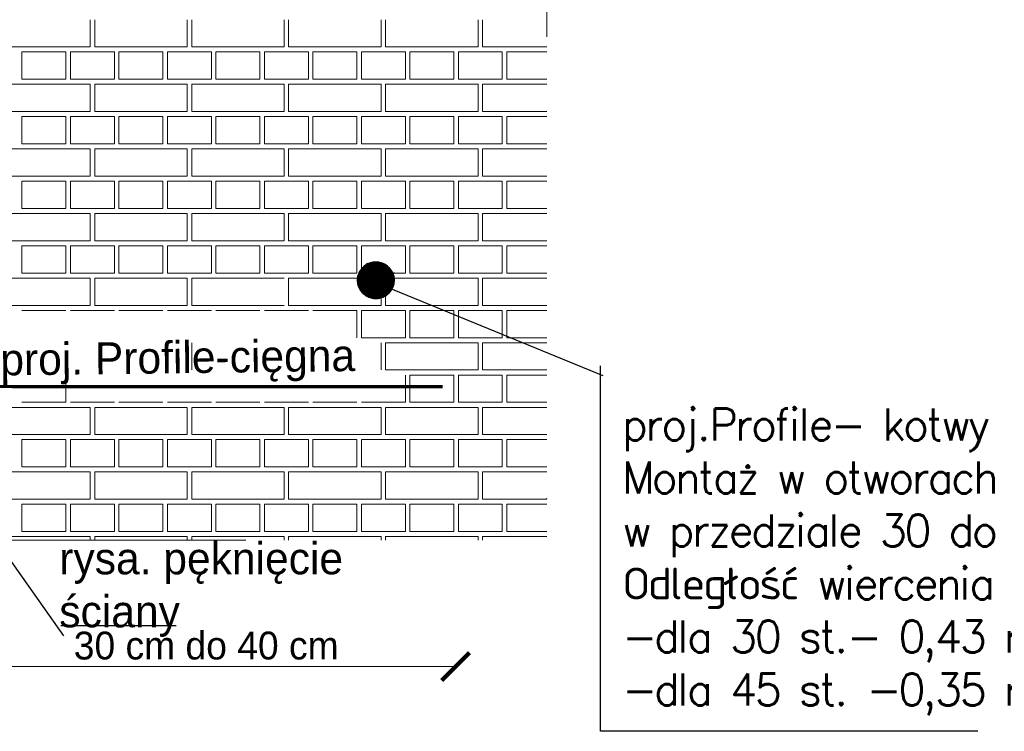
# Model space of a CAD drawing. Header units: millimetres. Extents: x 5545 to 136433, y -146986 to -36607.
# Tile 7 of 159: x 45580 to 46013, y -64147 to -63834. Entities that reach past the tile are written whole.
import ezdxf

# ---------------------------------------------------------------- set-up
doc = ezdxf.new("R2010")
doc.units = ezdxf.units.MM
doc.header["$LTSCALE"] = 8
doc.linetypes.add('DASHDOTX2', pattern=[50.8, 25.4, -12.7, 0, -12.7])
doc.linetypes.add('DASHED2', pattern=[37.5, 25, -12.5])
doc.layers.add('widok', color=2, linetype='Continuous', lineweight=20)
doc.styles.add('style1', font='simplex.shx')

# ---------------------------------------------------------------- blocks, each defined once
blk = doc.blocks.new('_ArchTick')
at = {"color": 0, "linetype": 'ByBlock', "const_width": 0.15}
blk.add_lwpolyline([(-0.5, -0.5), (0.5, 0.5)], dxfattribs=at)

msp = doc.modelspace()

# ---------------------------------------------------------------- hatches: boundary and pattern name
at = {"linetype": 'DASHDOTX2', "lineweight": 25, "ltscale": 2}
h = msp.add_hatch(dxfattribs=at)
h.set_pattern_fill('ANSI31', color=2, scale=1.02375, style=0)
h.set_pattern_definition([(45, (149683.91401, -81157.1378), (-0.0904875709, 0.0904875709), [])])
h.paths.add_polyline_path([(45728.233, -63948.843, 0.599628), (45740.718, -63955.51), (45737.138, -63949.529), (45736.926, -63949.529), (45743.714, -63945.887, 0.827145)])
h.paths.add_polyline_path([(45744.279, -63948.843, 0.0946039), (45743.714, -63945.887), (45737.087, -63949.442), (45740.718, -63955.51, 0.2502907)])
h = msp.add_hatch(dxfattribs=at)
h.set_pattern_fill('ANSI31', color=5, scale=0.6825, style=0)
h.set_pattern_definition([(45, (115034.25707, -75421.01928), (-0.06032504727, 0.06032504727), [])])
h.paths.add_polyline_path([(45730.47, -63948.822, 0.599628), (45738.793, -63953.267), (45736.407, -63949.28), (45736.265, -63949.28), (45740.791, -63946.852, 0.827145)])
h.paths.add_polyline_path([(45741.167, -63948.822, 0.0946039), (45740.791, -63946.852), (45736.372, -63949.222), (45738.793, -63953.267, 0.2502907)])

# ---------------------------------------------------------------- linework, layer by layer
at = {"color": 7, "linetype": 'DASHDOTX2', "lineweight": 15, "ltscale": 2}
msp.add_line((45811.574, -63435.193), (45811.574, -64073.659), dxfattribs=at)
at = {"color": 254, "lineweight": 15}
for p, q in [((45610.558, -63846.099), (45610.558, -63834.098)), ((45612.558, -63846.099), (45612.558, -63834.098)), ((45653.23, -63846.099), (45653.23, -63834.098)), ((45655.23, -63846.099), (45655.23, -63834.098)), ((45695.902, -63846.099), (45695.902, -63834.098)), ((45697.902, -63846.099), (45697.902, -63834.098)), ((45738.574, -63846.099), (45738.574, -63834.098)), ((45740.574, -63846.099), (45740.574, -63834.098)), ((45781.246, -63846.099), (45781.246, -63834.098)), ((45783.246, -63846.099), (45783.246, -63834.098)), ((45569.886, -63846.099), (45610.558, -63846.099)), ((45612.558, -63846.099), (45653.23, -63846.099)), ((45655.23, -63846.099), (45695.902, -63846.099)), ((45697.902, -63846.099), (45738.574, -63846.099)), ((45740.574, -63846.099), (45781.246, -63846.099)), ((45783.246, -63846.099), (45811.574, -63846.099)), ((45580.554, -63848.324), (45599.89, -63848.324)), ((45580.554, -63860.325), (45580.554, -63848.324)), ((45599.89, -63860.325), (45599.89, -63848.324)), ((45601.89, -63848.324), (45621.226, -63848.324)), ((45601.89, -63860.325), (45601.89, -63848.324)), ((45621.226, -63860.325), (45621.226, -63848.324)), ((45623.226, -63848.324), (45642.562, -63848.324)), ((45623.226, -63860.325), (45623.226, -63848.324)), ((45642.562, -63860.325), (45642.562, -63848.324)), ((45644.562, -63848.324), (45663.898, -63848.324)), ((45644.562, -63860.325), (45644.562, -63848.324)), ((45663.898, -63860.325), (45663.898, -63848.324)), ((45665.898, -63848.324), (45685.234, -63848.324)), ((45665.898, -63860.325), (45665.898, -63848.324)), ((45685.234, -63860.325), (45685.234, -63848.324)), ((45687.234, -63848.324), (45706.57, -63848.324)), ((45687.234, -63860.325), (45687.234, -63848.324)), ((45706.57, -63860.325), (45706.57, -63848.324)), ((45708.57, -63848.324), (45727.906, -63848.324)), ((45708.57, -63860.325), (45708.57, -63848.324)), ((45727.906, -63860.325), (45727.906, -63848.324)), ((45729.906, -63848.324), (45749.242, -63848.324)), ((45729.906, -63860.325), (45729.906, -63848.324)), ((45749.242, -63860.325), (45749.242, -63848.324)), ((45751.242, -63848.324), (45770.578, -63848.324)), ((45751.242, -63860.325), (45751.242, -63848.324)), ((45770.578, -63860.325), (45770.578, -63848.324)), ((45772.578, -63848.324), (45791.914, -63848.324)), ((45772.578, -63860.325), (45772.578, -63848.324)), ((45791.914, -63860.325), (45791.914, -63848.324)), ((45793.914, -63848.324), (45811.574, -63848.324)), ((45793.914, -63860.325), (45793.914, -63848.324)), ((45580.554, -63860.325), (45599.89, -63860.325)), ((45601.89, -63860.325), (45621.226, -63860.325)), ((45623.226, -63860.325), (45642.562, -63860.325)), ((45644.562, -63860.325), (45663.898, -63860.325)), ((45665.898, -63860.325), (45685.234, -63860.325)), ((45687.234, -63860.325), (45706.57, -63860.325)), ((45708.57, -63860.325), (45727.906, -63860.325)), ((45729.906, -63860.325), (45749.242, -63860.325)), ((45751.242, -63860.325), (45770.578, -63860.325)), ((45772.578, -63860.325), (45791.914, -63860.325)), ((45793.914, -63860.325), (45811.574, -63860.325)), ((45569.886, -63862.55), (45610.558, -63862.55)), ((45610.558, -63874.551), (45610.558, -63862.55)), ((45612.558, -63862.55), (45653.23, -63862.55)), ((45612.558, -63874.551), (45612.558, -63862.55)), ((45653.23, -63874.551), (45653.23, -63862.55)), ((45655.23, -63862.55), (45695.902, -63862.55)), ((45655.23, -63874.551), (45655.23, -63862.55)), ((45695.902, -63874.551), (45695.902, -63862.55)), ((45697.902, -63862.55), (45738.574, -63862.55)), ((45697.902, -63874.551), (45697.902, -63862.55)), ((45738.574, -63874.551), (45738.574, -63862.55)), ((45740.574, -63862.55), (45781.246, -63862.55)), ((45740.574, -63874.551), (45740.574, -63862.55)), ((45781.246, -63874.551), (45781.246, -63862.55)), ((45783.246, -63862.55), (45811.574, -63862.55)), ((45783.246, -63874.551), (45783.246, -63862.55)), ((45569.886, -63874.551), (45610.558, -63874.551)), ((45580.554, -63876.775), (45599.89, -63876.775)), ((45580.554, -63888.777), (45580.554, -63876.775)), ((45599.89, -63888.777), (45599.89, -63876.775)), ((45601.89, -63876.775), (45621.226, -63876.775)), ((45601.89, -63888.777), (45601.89, -63876.775)), ((45612.558, -63874.551), (45653.23, -63874.551)), ((45621.226, -63888.777), (45621.226, -63876.775)), ((45623.226, -63876.775), (45642.562, -63876.775)), ((45623.226, -63888.777), (45623.226, -63876.775)), ((45642.562, -63888.777), (45642.562, -63876.775)), ((45644.562, -63876.775), (45663.898, -63876.775)), ((45644.562, -63888.777), (45644.562, -63876.775)), ((45655.23, -63874.551), (45695.902, -63874.551)), ((45663.898, -63888.777), (45663.898, -63876.775)), ((45665.898, -63876.775), (45685.234, -63876.775)), ((45665.898, -63888.777), (45665.898, -63876.775)), ((45685.234, -63888.777), (45685.234, -63876.775)), ((45687.234, -63876.775), (45706.57, -63876.775)), ((45687.234, -63888.777), (45687.234, -63876.775)), ((45697.902, -63874.551), (45738.574, -63874.551)), ((45706.57, -63888.777), (45706.57, -63876.775)), ((45708.57, -63876.775), (45727.906, -63876.775)), ((45708.57, -63888.777), (45708.57, -63876.775)), ((45727.906, -63888.777), (45727.906, -63876.775)), ((45729.906, -63876.775), (45749.242, -63876.775)), ((45729.906, -63888.777), (45729.906, -63876.775)), ((45740.574, -63874.551), (45781.246, -63874.551)), ((45749.242, -63888.777), (45749.242, -63876.775)), ((45751.242, -63876.775), (45770.578, -63876.775)), ((45751.242, -63888.777), (45751.242, -63876.775)), ((45770.578, -63888.777), (45770.578, -63876.775)), ((45772.578, -63876.775), (45791.914, -63876.775)), ((45772.578, -63888.777), (45772.578, -63876.775)), ((45783.246, -63874.551), (45811.574, -63874.551)), ((45791.914, -63888.777), (45791.914, -63876.775)), ((45793.914, -63876.775), (45811.574, -63876.775)), ((45793.914, -63888.777), (45793.914, -63876.775)), ((45580.554, -63888.777), (45599.89, -63888.777)), ((45601.89, -63888.777), (45621.226, -63888.777)), ((45623.226, -63888.777), (45642.562, -63888.777)), ((45644.562, -63888.777), (45663.898, -63888.777)), ((45665.898, -63888.777), (45685.234, -63888.777)), ((45687.234, -63888.777), (45706.57, -63888.777)), ((45708.57, -63888.777), (45727.906, -63888.777)), ((45729.906, -63888.777), (45749.242, -63888.777)), ((45751.242, -63888.777), (45770.578, -63888.777)), ((45772.578, -63888.777), (45791.914, -63888.777)), ((45793.914, -63888.777), (45811.574, -63888.777)), ((45569.886, -63891.001), (45610.558, -63891.001)), ((45610.558, -63903.003), (45610.558, -63891.001)), ((45612.558, -63891.001), (45653.23, -63891.001)), ((45612.558, -63903.003), (45612.558, -63891.001)), ((45653.23, -63903.003), (45653.23, -63891.001)), ((45655.23, -63891.001), (45695.902, -63891.001)), ((45655.23, -63903.003), (45655.23, -63891.001)), ((45695.902, -63903.003), (45695.902, -63891.001)), ((45697.902, -63891.001), (45738.574, -63891.001)), ((45697.902, -63903.003), (45697.902, -63891.001)), ((45738.574, -63903.003), (45738.574, -63891.001)), ((45740.574, -63891.001), (45781.246, -63891.001)), ((45740.574, -63903.003), (45740.574, -63891.001)), ((45781.246, -63903.003), (45781.246, -63891.001)), ((45783.246, -63891.001), (45811.574, -63891.001)), ((45783.246, -63903.003), (45783.246, -63891.001)), ((45569.886, -63903.003), (45610.558, -63903.003)), ((45612.558, -63903.003), (45653.23, -63903.003)), ((45655.23, -63903.003), (45695.902, -63903.003)), ((45697.902, -63903.003), (45738.574, -63903.003)), ((45740.574, -63903.003), (45781.246, -63903.003)), ((45783.246, -63903.003), (45811.574, -63903.003)), ((45580.554, -63905.227), (45599.89, -63905.227)), ((45580.554, -63917.229), (45580.554, -63905.227)), ((45599.89, -63917.229), (45599.89, -63905.227)), ((45601.89, -63905.227), (45621.226, -63905.227)), ((45601.89, -63917.229), (45601.89, -63905.227)), ((45621.226, -63917.229), (45621.226, -63905.227)), ((45623.226, -63905.227), (45642.562, -63905.227)), ((45623.226, -63917.229), (45623.226, -63905.227)), ((45642.562, -63917.229), (45642.562, -63905.227)), ((45644.562, -63905.227), (45663.898, -63905.227)), ((45644.562, -63917.229), (45644.562, -63905.227)), ((45663.898, -63917.229), (45663.898, -63905.227)), ((45665.898, -63905.227), (45685.234, -63905.227)), ((45665.898, -63917.229), (45665.898, -63905.227)), ((45685.234, -63917.229), (45685.234, -63905.227)), ((45687.234, -63905.227), (45706.57, -63905.227)), ((45687.234, -63917.229), (45687.234, -63905.227)), ((45706.57, -63917.229), (45706.57, -63905.227)), ((45708.57, -63905.227), (45727.906, -63905.227)), ((45708.57, -63917.229), (45708.57, -63905.227)), ((45727.906, -63917.229), (45727.906, -63905.227)), ((45729.906, -63905.227), (45749.242, -63905.227)), ((45729.906, -63917.229), (45729.906, -63905.227)), ((45749.242, -63917.229), (45749.242, -63905.227)), ((45751.242, -63905.227), (45770.578, -63905.227)), ((45751.242, -63917.229), (45751.242, -63905.227)), ((45770.578, -63917.229), (45770.578, -63905.227)), ((45772.578, -63905.227), (45791.914, -63905.227)), ((45772.578, -63917.229), (45772.578, -63905.227)), ((45791.914, -63917.229), (45791.914, -63905.227)), ((45793.914, -63905.227), (45811.574, -63905.227)), ((45793.914, -63917.229), (45793.914, -63905.227)), ((45569.886, -63919.453), (45610.558, -63919.453)), ((45580.554, -63917.229), (45599.89, -63917.229)), ((45601.89, -63917.229), (45621.226, -63917.229)), ((45610.558, -63931.454), (45610.558, -63919.453)), ((45612.558, -63919.453), (45653.23, -63919.453)), ((45612.558, -63931.454), (45612.558, -63919.453)), ((45623.226, -63917.229), (45642.562, -63917.229)), ((45644.562, -63917.229), (45663.898, -63917.229)), ((45653.23, -63931.454), (45653.23, -63919.453)), ((45655.23, -63919.453), (45695.902, -63919.453)), ((45655.23, -63931.454), (45655.23, -63919.453)), ((45665.898, -63917.229), (45685.234, -63917.229)), ((45687.234, -63917.229), (45706.57, -63917.229)), ((45695.902, -63931.454), (45695.902, -63919.453)), ((45697.902, -63919.453), (45738.574, -63919.453)), ((45697.902, -63931.454), (45697.902, -63919.453)), ((45708.57, -63917.229), (45727.906, -63917.229)), ((45729.906, -63917.229), (45749.242, -63917.229)), ((45738.574, -63931.454), (45738.574, -63919.453)), ((45740.574, -63919.453), (45781.246, -63919.453)), ((45740.574, -63931.454), (45740.574, -63919.453)), ((45751.242, -63917.229), (45770.578, -63917.229)), ((45772.578, -63917.229), (45791.914, -63917.229)), ((45781.246, -63931.454), (45781.246, -63919.453)), ((45783.246, -63919.453), (45811.574, -63919.453)), ((45783.246, -63931.454), (45783.246, -63919.453)), ((45793.914, -63917.229), (45811.574, -63917.229)), ((45569.886, -63931.454), (45610.558, -63931.454)), ((45580.554, -63933.679), (45599.89, -63933.679)), ((45580.554, -63945.68), (45580.554, -63933.679)), ((45599.89, -63945.68), (45599.89, -63933.679)), ((45601.89, -63933.679), (45621.226, -63933.679)), ((45601.89, -63945.68), (45601.89, -63933.679)), ((45612.558, -63931.454), (45653.23, -63931.454)), ((45621.226, -63945.68), (45621.226, -63933.679)), ((45623.226, -63933.679), (45642.562, -63933.679)), ((45623.226, -63945.68), (45623.226, -63933.679)), ((45642.562, -63945.68), (45642.562, -63933.679)), ((45644.562, -63933.679), (45663.898, -63933.679)), ((45644.562, -63945.68), (45644.562, -63933.679)), ((45655.23, -63931.454), (45695.902, -63931.454)), ((45663.898, -63945.68), (45663.898, -63933.679)), ((45665.898, -63933.679), (45685.234, -63933.679)), ((45665.898, -63945.68), (45665.898, -63933.679)), ((45685.234, -63945.68), (45685.234, -63933.679)), ((45687.234, -63933.679), (45706.57, -63933.679)), ((45687.234, -63945.68), (45687.234, -63933.679)), ((45697.902, -63931.454), (45738.574, -63931.454)), ((45706.57, -63945.68), (45706.57, -63933.679)), ((45708.57, -63933.679), (45727.906, -63933.679)), ((45708.57, -63945.68), (45708.57, -63933.679)), ((45727.906, -63945.68), (45727.906, -63933.679)), ((45729.906, -63933.679), (45749.242, -63933.679)), ((45729.906, -63945.68), (45729.906, -63933.679)), ((45740.574, -63931.454), (45781.246, -63931.454)), ((45749.242, -63945.68), (45749.242, -63933.679)), ((45751.242, -63933.679), (45770.578, -63933.679)), ((45751.242, -63945.68), (45751.242, -63933.679)), ((45770.578, -63945.68), (45770.578, -63933.679)), ((45772.578, -63933.679), (45791.914, -63933.679)), ((45772.578, -63945.68), (45772.578, -63933.679)), ((45783.246, -63931.454), (45811.574, -63931.454)), ((45791.914, -63945.68), (45791.914, -63933.679)), ((45793.914, -63933.679), (45811.574, -63933.679)), ((45793.914, -63945.68), (45793.914, -63933.679)), ((45580.554, -63945.68), (45599.89, -63945.68)), ((45601.89, -63945.68), (45621.226, -63945.68)), ((45623.226, -63945.68), (45642.562, -63945.68)), ((45644.562, -63945.68), (45663.898, -63945.68)), ((45665.898, -63945.68), (45685.234, -63945.68)), ((45687.234, -63945.68), (45706.57, -63945.68)), ((45708.57, -63945.68), (45727.906, -63945.68)), ((45729.906, -63945.68), (45749.242, -63945.68)), ((45751.242, -63945.68), (45770.578, -63945.68)), ((45772.578, -63945.68), (45791.914, -63945.68)), ((45793.914, -63945.68), (45811.574, -63945.68)), ((45569.886, -63947.904), (45610.558, -63947.904)), ((45610.558, -63959.906), (45610.558, -63947.904)), ((45612.558, -63947.904), (45653.23, -63947.904)), ((45612.558, -63959.906), (45612.558, -63947.904)), ((45653.23, -63959.906), (45653.23, -63947.904)), ((45655.23, -63947.904), (45695.902, -63947.904)), ((45655.23, -63959.906), (45655.23, -63947.904)), ((45697.902, -63947.904), (45738.574, -63947.904)), ((45697.902, -63959.906), (45697.902, -63947.904)), ((45738.574, -63959.906), (45738.574, -63947.904)), ((45740.574, -63947.904), (45781.246, -63947.904)), ((45740.574, -63959.906), (45740.574, -63947.904)), ((45781.246, -63959.906), (45781.246, -63947.904)), ((45783.246, -63947.904), (45811.574, -63947.904)), ((45783.246, -63959.906), (45783.246, -63947.904)), ((45569.886, -63959.906), (45610.558, -63959.906)), ((45612.558, -63959.906), (45653.23, -63959.906)), ((45655.23, -63959.906), (45695.902, -63959.906)), ((45697.902, -63959.906), (45738.574, -63959.906)), ((45740.574, -63959.906), (45781.246, -63959.906)), ((45783.246, -63959.906), (45811.574, -63959.906)), ((45580.554, -63962.13), (45599.89, -63962.13)), ((45601.89, -63962.13), (45621.226, -63962.13)), ((45623.226, -63962.13), (45642.562, -63962.13)), ((45644.562, -63962.13), (45663.898, -63962.13)), ((45665.898, -63962.13), (45685.234, -63962.13)), ((45687.234, -63962.13), (45706.57, -63962.13)), ((45708.57, -63962.13), (45727.906, -63962.13)), ((45727.906, -63974.132), (45727.906, -63962.13)), ((45729.906, -63962.13), (45749.242, -63962.13)), ((45729.906, -63974.132), (45729.906, -63962.13)), ((45749.242, -63974.132), (45749.242, -63962.13)), ((45751.242, -63962.13), (45770.578, -63962.13)), ((45751.242, -63974.132), (45751.242, -63962.13)), ((45770.578, -63974.132), (45770.578, -63962.13)), ((45772.578, -63962.13), (45791.914, -63962.13)), ((45772.578, -63974.132), (45772.578, -63962.13)), ((45791.914, -63974.132), (45791.914, -63962.13)), ((45793.914, -63962.13), (45811.574, -63962.13)), ((45793.914, -63974.132), (45793.914, -63962.13)), ((45655.23, -63988.358), (45655.23, -63976.356)), ((45729.906, -63974.132), (45749.242, -63974.132)), ((45738.574, -63988.358), (45738.574, -63976.356)), ((45740.574, -63976.356), (45781.246, -63976.356)), ((45740.574, -63988.358), (45740.574, -63976.356)), ((45751.242, -63974.132), (45770.578, -63974.132)), ((45772.578, -63974.132), (45791.914, -63974.132)), ((45781.246, -63988.358), (45781.246, -63976.356)), ((45783.246, -63976.356), (45811.574, -63976.356)), ((45783.246, -63988.358), (45783.246, -63976.356)), ((45793.914, -63974.132), (45811.574, -63974.132)), ((45740.574, -63988.358), (45781.246, -63988.358)), ((45783.246, -63988.358), (45811.574, -63988.358)), ((45599.89, -64002.583), (45599.89, -63990.582)), ((45749.242, -64002.583), (45749.242, -63990.582)), ((45751.242, -63990.582), (45770.578, -63990.582)), ((45751.242, -64002.583), (45751.242, -63990.582)), ((45770.578, -64002.583), (45770.578, -63990.582)), ((45772.578, -63990.582), (45791.914, -63990.582)), ((45772.578, -64002.583), (45772.578, -63990.582)), ((45791.914, -64002.583), (45791.914, -63990.582)), ((45793.914, -63990.582), (45811.574, -63990.582)), ((45793.914, -64002.583), (45793.914, -63990.582)), ((45580.554, -64002.583), (45599.89, -64002.583)), ((45601.89, -64002.583), (45621.226, -64002.583)), ((45623.226, -64002.583), (45642.562, -64002.583)), ((45644.562, -64002.583), (45663.898, -64002.583)), ((45665.898, -64002.583), (45685.234, -64002.583)), ((45687.234, -64002.583), (45706.57, -64002.583)), ((45708.57, -64002.583), (45727.906, -64002.583)), ((45729.906, -64002.583), (45749.242, -64002.583)), ((45751.242, -64002.583), (45770.578, -64002.583)), ((45772.578, -64002.583), (45791.914, -64002.583)), ((45793.914, -64002.583), (45811.574, -64002.583)), ((45569.886, -64004.808), (45610.558, -64004.808)), ((45610.558, -64016.809), (45610.558, -64004.808)), ((45612.558, -64004.808), (45653.23, -64004.808)), ((45612.558, -64016.809), (45612.558, -64004.808)), ((45653.23, -64016.809), (45653.23, -64004.808)), ((45655.23, -64004.808), (45695.902, -64004.808)), ((45655.23, -64016.809), (45655.23, -64004.808)), ((45695.902, -64016.809), (45695.902, -64004.808)), ((45697.902, -64004.808), (45738.574, -64004.808)), ((45697.902, -64016.809), (45697.902, -64004.808)), ((45738.574, -64016.809), (45738.574, -64004.808)), ((45740.574, -64004.808), (45781.246, -64004.808)), ((45740.574, -64016.809), (45740.574, -64004.808)), ((45781.246, -64016.809), (45781.246, -64004.808)), ((45783.246, -64004.808), (45811.574, -64004.808)), ((45783.246, -64016.809), (45783.246, -64004.808)), ((45569.886, -64016.809), (45610.558, -64016.809)), ((45580.554, -64019.034), (45599.89, -64019.034)), ((45580.554, -64031.035), (45580.554, -64019.034)), ((45599.89, -64031.035), (45599.89, -64019.034)), ((45601.89, -64019.034), (45621.226, -64019.034)), ((45601.89, -64031.035), (45601.89, -64019.034)), ((45612.558, -64016.809), (45653.23, -64016.809)), ((45621.226, -64031.035), (45621.226, -64019.034)), ((45623.226, -64019.034), (45642.562, -64019.034)), ((45623.226, -64031.035), (45623.226, -64019.034)), ((45642.562, -64031.035), (45642.562, -64019.034)), ((45644.562, -64019.034), (45663.898, -64019.034)), ((45644.562, -64031.035), (45644.562, -64019.034)), ((45655.23, -64016.809), (45695.902, -64016.809)), ((45663.898, -64031.035), (45663.898, -64019.034)), ((45665.898, -64019.034), (45685.234, -64019.034)), ((45665.898, -64031.035), (45665.898, -64019.034)), ((45685.234, -64031.035), (45685.234, -64019.034)), ((45687.234, -64019.034), (45706.57, -64019.034)), ((45687.234, -64031.035), (45687.234, -64019.034)), ((45697.902, -64016.809), (45738.574, -64016.809)), ((45706.57, -64031.035), (45706.57, -64019.034)), ((45708.57, -64019.034), (45727.906, -64019.034)), ((45708.57, -64031.035), (45708.57, -64019.034)), ((45727.906, -64031.035), (45727.906, -64019.034)), ((45729.906, -64019.034), (45749.242, -64019.034)), ((45729.906, -64031.035), (45729.906, -64019.034)), ((45740.574, -64016.809), (45781.246, -64016.809)), ((45749.242, -64031.035), (45749.242, -64019.034)), ((45751.242, -64019.034), (45770.578, -64019.034)), ((45751.242, -64031.035), (45751.242, -64019.034)), ((45770.578, -64031.035), (45770.578, -64019.034)), ((45772.578, -64019.034), (45791.914, -64019.034)), ((45772.578, -64031.035), (45772.578, -64019.034)), ((45783.246, -64016.809), (45811.574, -64016.809)), ((45791.914, -64031.035), (45791.914, -64019.034)), ((45793.914, -64019.034), (45811.574, -64019.034)), ((45793.914, -64031.035), (45793.914, -64019.034)), ((45569.886, -64033.259), (45610.558, -64033.259)), ((45580.554, -64031.035), (45599.89, -64031.035)), ((45601.89, -64031.035), (45621.226, -64031.035)), ((45610.558, -64045.261), (45610.558, -64033.259)), ((45612.558, -64033.259), (45653.23, -64033.259)), ((45612.558, -64045.261), (45612.558, -64033.259)), ((45623.226, -64031.035), (45642.562, -64031.035)), ((45644.562, -64031.035), (45663.898, -64031.035)), ((45653.23, -64045.261), (45653.23, -64033.259)), ((45655.23, -64033.259), (45695.902, -64033.259)), ((45655.23, -64045.261), (45655.23, -64033.259)), ((45665.898, -64031.035), (45685.234, -64031.035)), ((45687.234, -64031.035), (45706.57, -64031.035)), ((45695.902, -64045.261), (45695.902, -64033.259)), ((45697.902, -64033.259), (45738.574, -64033.259)), ((45697.902, -64045.261), (45697.902, -64033.259)), ((45708.57, -64031.035), (45727.906, -64031.035)), ((45729.906, -64031.035), (45749.242, -64031.035)), ((45738.574, -64045.261), (45738.574, -64033.259)), ((45740.574, -64033.259), (45781.246, -64033.259)), ((45740.574, -64045.261), (45740.574, -64033.259)), ((45751.242, -64031.035), (45770.578, -64031.035)), ((45772.578, -64031.035), (45791.914, -64031.035)), ((45781.246, -64045.261), (45781.246, -64033.259)), ((45783.246, -64033.259), (45811.574, -64033.259)), ((45783.246, -64045.261), (45783.246, -64033.259)), ((45793.914, -64031.035), (45811.574, -64031.035)), ((45569.886, -64045.261), (45610.558, -64045.261)), ((45612.558, -64045.261), (45653.23, -64045.261)), ((45655.23, -64045.261), (45695.902, -64045.261)), ((45697.902, -64045.261), (45738.574, -64045.261)), ((45740.574, -64045.261), (45781.246, -64045.261)), ((45783.246, -64045.261), (45811.574, -64045.261)), ((45580.554, -64047.485), (45599.89, -64047.485)), ((45580.554, -64059.487), (45580.554, -64047.485)), ((45599.89, -64059.487), (45599.89, -64047.485)), ((45601.89, -64047.485), (45621.226, -64047.485)), ((45601.89, -64059.487), (45601.89, -64047.485)), ((45621.226, -64059.487), (45621.226, -64047.485)), ((45623.226, -64047.485), (45642.562, -64047.485)), ((45623.226, -64059.487), (45623.226, -64047.485)), ((45642.562, -64059.487), (45642.562, -64047.485)), ((45644.562, -64047.485), (45663.898, -64047.485)), ((45644.562, -64059.487), (45644.562, -64047.485)), ((45663.898, -64059.487), (45663.898, -64047.485)), ((45665.898, -64047.485), (45685.234, -64047.485)), ((45665.898, -64059.487), (45665.898, -64047.485)), ((45685.234, -64059.487), (45685.234, -64047.485)), ((45687.234, -64047.485), (45706.57, -64047.485)), ((45687.234, -64059.487), (45687.234, -64047.485)), ((45706.57, -64059.487), (45706.57, -64047.485)), ((45708.57, -64047.485), (45727.906, -64047.485)), ((45708.57, -64059.487), (45708.57, -64047.485)), ((45727.906, -64059.487), (45727.906, -64047.485)), ((45729.906, -64047.485), (45749.242, -64047.485)), ((45729.906, -64059.487), (45729.906, -64047.485)), ((45749.242, -64059.487), (45749.242, -64047.485)), ((45751.242, -64047.485), (45770.578, -64047.485)), ((45751.242, -64059.487), (45751.242, -64047.485)), ((45770.578, -64059.487), (45770.578, -64047.485)), ((45772.578, -64047.485), (45791.914, -64047.485)), ((45772.578, -64059.487), (45772.578, -64047.485)), ((45791.914, -64059.487), (45791.914, -64047.485)), ((45793.914, -64047.485), (45811.574, -64047.485)), ((45793.914, -64059.487), (45793.914, -64047.485)), ((45580.554, -64059.487), (45599.89, -64059.487)), ((45601.89, -64059.487), (45621.226, -64059.487)), ((45623.226, -64059.487), (45642.562, -64059.487)), ((45644.562, -64059.487), (45663.898, -64059.487)), ((45665.898, -64059.487), (45685.234, -64059.487)), ((45687.234, -64059.487), (45706.57, -64059.487)), ((45708.57, -64059.487), (45727.906, -64059.487)), ((45729.906, -64059.487), (45749.242, -64059.487)), ((45751.242, -64059.487), (45770.578, -64059.487)), ((45772.578, -64059.487), (45791.914, -64059.487)), ((45793.914, -64059.487), (45811.574, -64059.487)), ((45569.886, -64061.711), (45610.558, -64061.711)), ((45610.558, -64063.295), (45610.558, -64061.711)), ((45612.558, -64063.295), (45612.558, -64061.711)), ((45612.558, -64061.711), (45653.23, -64061.711)), ((45653.23, -64063.295), (45653.23, -64061.711)), ((45655.23, -64063.295), (45655.23, -64061.711)), ((45655.23, -64061.711), (45695.902, -64061.711)), ((45695.902, -64063.295), (45695.902, -64061.711)), ((45697.902, -64063.295), (45697.902, -64061.711)), ((45697.902, -64061.711), (45738.574, -64061.711)), ((45738.574, -64063.295), (45738.574, -64061.711)), ((45740.574, -64063.295), (45740.574, -64061.711)), ((45740.574, -64061.711), (45781.246, -64061.711)), ((45781.246, -64063.295), (45781.246, -64061.711)), ((45783.246, -64061.711), (45811.574, -64061.711)), ((45783.246, -64063.295), (45783.246, -64061.711))]:
    msp.add_line(p, q, dxfattribs=at)
at = {"color": 5, "linetype": 'DASHDOTX2', "lineweight": 35, "ltscale": 2}
for p, q in [((45732.265, -63941.33), (45740.947, -63955.893)), ((45744.408, -63945.515), (45729.822, -63953.339))]:
    msp.add_line(p, q, dxfattribs=at)
at = {"color": 250, "lineweight": 25}
for p, q in [((45836.353, -63990.918), (45735.321, -63949.496)), ((45835.052, -64147.468), (45835.052, -63986.507)), ((45599.009, -64105.354), (45549.246, -64035.402)), ((45648.407, -64100.944), (45597.708, -64100.944)), ((46001.15, -64147.468), (45835.052, -64147.468))]:
    msp.add_line(p, q, dxfattribs=at)
at = {"color": 5, "lineweight": 70, "ltscale": 2}
msp.add_line((45342.345, -63995.602), (45765.602, -63995.602), dxfattribs=at)
at = {"color": 254, "linetype": 'DASHDOTX2', "lineweight": 15, "ltscale": 2}
msp.add_line((45272.616, -64063.295), (45813.591, -64063.295), dxfattribs=at)
at = {"lineweight": 15}
msp.add_line((45554.541, -64118.936), (45771.355, -64118.936), dxfattribs=at)
at = {"color": 5, "linetype": 'DASHDOTX2', "lineweight": 35, "ltscale": 2}
msp.add_circle((45736.256, -63948.843), 8.023, dxfattribs=at)
at = {"color": 5, "linetype": 'DASHDOTX2', "lineweight": 25, "ltscale": 2}
msp.add_circle((45735.818, -63948.822), 5.349, dxfattribs=at)

# ---------------------------------------------------------------- block references
at = {"lineweight": 15, "xscale": 12.25, "yscale": 12.25, "zscale": 12.25}
msp.add_blockref('_ArchTick', (45771.355, -64118.936), dxfattribs=at)

# ---------------------------------------------------------------- texts
at = {"color": 28, "linetype": 'Continuous', "lineweight": 25}
msp.add_text('30 cm do 40 cm', height=12.25, dxfattribs=at).set_placement((45603.353, -64115.825))
at = {"layer": 'widok', "color": 7, "insert": (45570.936, -63976.771), "char_height": 10.60512, "width": 406.53305, "attachment_point": 1, "rotation": 0.72225}
msp.add_mtext('{\\H1.320117x;proj. Profile-cięgna\\P}\\P               ', dxfattribs=at)
at = {"layer": 'widok', "color": 5, "linetype": 'DASHED2', "insert": (45844.633, -64005.368), "char_height": 14, "width": 1140.16375, "attachment_point": 1, "style": 'style1'}
msp.add_mtext('{\\T0.9;\\C0;proj.Profile- kotwy\\PMontaż w otworach pod kątem\\Pw przedziale 30 do 45 stopni.\\POdległość wiercenia  od pęknięcia\\P-dla 30 st.- 0,43 m\\P-dla 45 st. -0,35 m\\P}', dxfattribs=at)
at = {"layer": 'widok', "color": 250, "lineweight": 15, "insert": (45596.981, -64064.326), "char_height": 6.61979, "width": 253.76073, "attachment_point": 1}
msp.add_mtext('{\\H2.114871x;rysa. pęknięcie\\Pściany\\H1x;\\P\\H0.814707x;\\P}\\P               ', dxfattribs=at)

doc.saveas('drawing.dxf')
